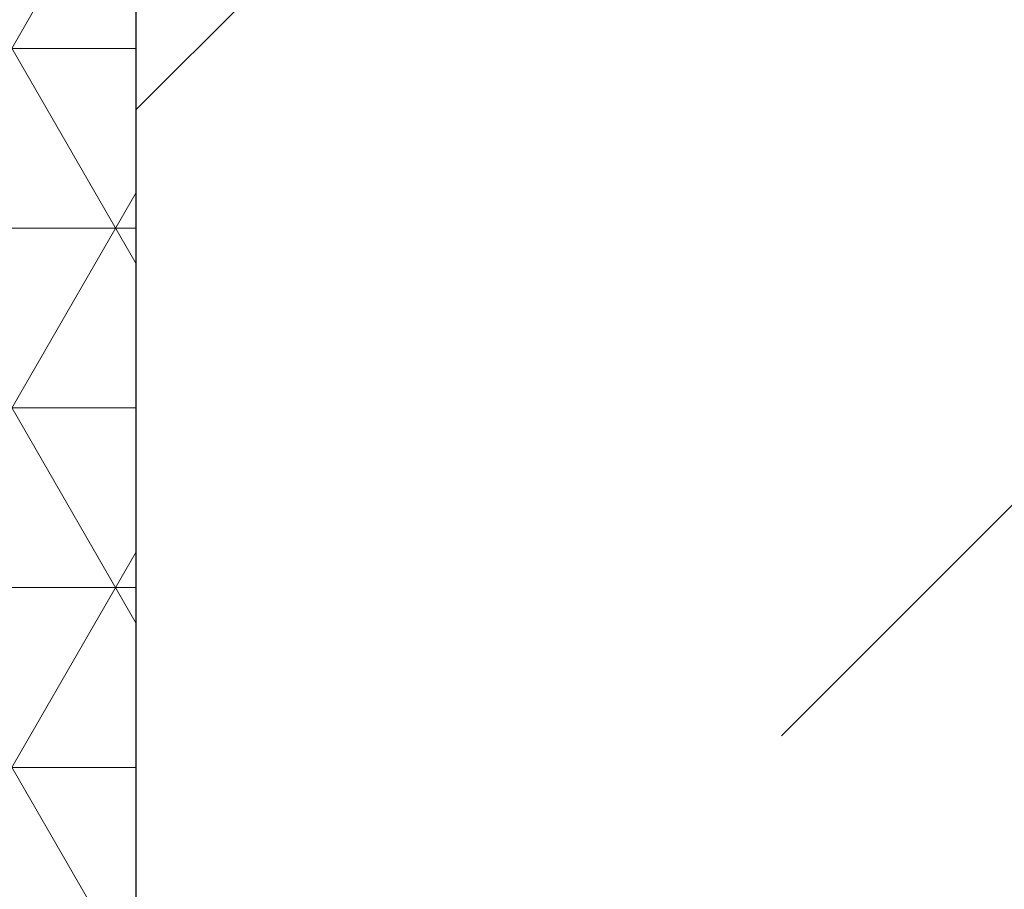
# Model space of a CAD drawing. Header units: millimetres. Extents: x -1777 to 1198744, y 17256 to 76241.
# Tile 62 of 201: x 127915 to 128089, y 52193 to 52347. Entities that reach past the tile are written whole.
import ezdxf

# ---------------------------------------------------------------- set-up
doc = ezdxf.new("R2010")
doc.units = ezdxf.units.MM
doc.layers.add('Beschriftung', color=7, linetype='Continuous', lineweight=9)
doc.styles.add('LBB3.5M1000', font='isocp.shx', dxfattribs={"height": 3.5})

msp = doc.modelspace()

# ---------------------------------------------------------------- hatches: boundary and pattern name
at = {"lineweight": 5}
h = msp.add_hatch(dxfattribs=at)
h.set_pattern_fill('NET3', color=0, scale=10)
h.set_pattern_definition([(0, (42400.086, 91172.177), (0, 31.75), []), (60, (42400.086, 91172.177), (-27.496307, 15.875), []), (120, (42400.086, 91172.177), (-27.496307, -15.875), [])])
h.paths.add_polyline_path([(127895.59851, 51321.72172), (127935.59851, 51321.72172), (127935.59851, 52811.17604), (127895.59851, 52811.17604)])
h = msp.add_hatch()
h.set_pattern_fill('ANSI33', color=256, scale=50)
h.set_pattern_definition([(45, (42400.1, 91172.18), (-224.5064, 224.5064), []), (45, (42624.6, 91172.18), (-224.5064, 224.5064), [158.75, -79.375])])
h.paths.add_polyline_path([(127935.59851, 51321.72172), (128335.59894, 51321.72172), (128335.59852, 52427.17352), (128324.58417, 52427.17604), (128324.58417, 52461.17604), (127935.59851, 52461.17604)])

# ---------------------------------------------------------------- linework, layer by layer
msp.add_line((127935.59851, 51321.72172), (127935.59851, 52811.17604))

# ---------------------------------------------------------------- texts
at = {"layer": 'Beschriftung', "insert": (-641.05085, 52759.07674), "char_height": 500, "width": 7399.7669481, "attachment_point": 1, "style": 'LBB3.5M1000'}
msp.add_mtext('\\pi2004.5;{\\fArial|b0|i0|c0|p34;TOP VIEW\\P\\pi1431.8;\\fArial|b0|i1|c0|p34;DRAUFSICHT\\P\\pi64.583;\\fArial|b0|i0|c0|p34;\\H0.6x;(SECTION THROUGH PUMP HOUSE)\\P\\pi330.31;\\fArial|b0|i1|c0|p34;(SCHNITT DURCH PUMPENHAUS)}', dxfattribs=at)

doc.saveas('drawing.dxf')
